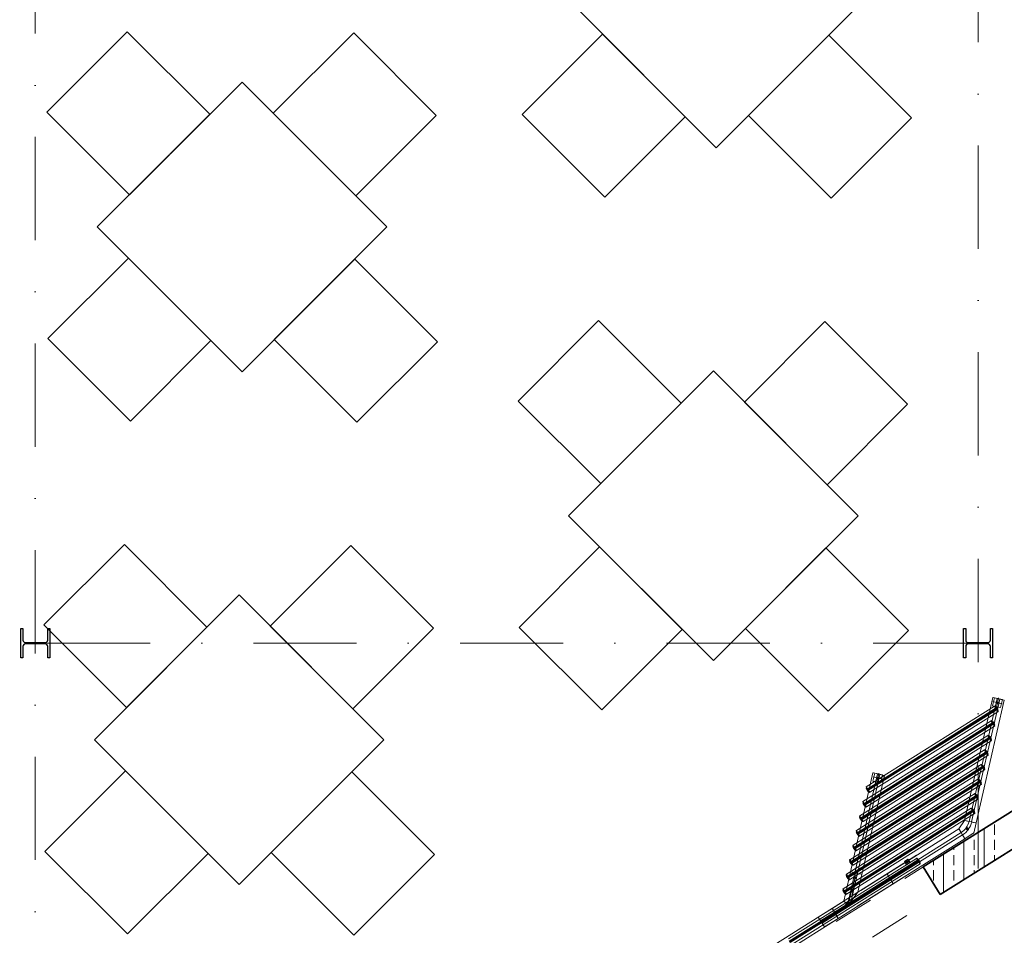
# Model space of a CAD drawing. Header units: metres. Extents: x 10441 to 19716, y -6570 to 1447.
# Tile 4 of 50: x 15866 to 16472, y -6069 to -5506. Entities that reach past the tile are written whole.
import ezdxf
from ezdxf.enums import TextEntityAlignment as Align

# ---------------------------------------------------------------- set-up
doc = ezdxf.new("R2010")
doc.units = ezdxf.units.M
doc.header["$MEASUREMENT"] = 0
doc.linetypes.add('8', pattern=[0.5, 0.25, -0.25])
doc.linetypes.add('DASHDOT', pattern=[25.4, 12.7, -6.35, 0, -6.35])
doc.layers.get('0').update_dxf_attribs({"color": 8})
for name, color, linetype, lineweight in [('#elektryczne', 8, 'Continuous', 20), ('_K_stal', 8, 'Continuous', 25), ('A_B.CIENKIE', 8, 'Continuous', 9), ('A_BUDYNKI', 8, 'Continuous', 13), ('A_HACZE', 8, 'Continuous', 5), ('A_OSIE', 8, 'Continuous', 13), ('A_OZACZENIE DRZWI', 8, 'Continuous', 13), ('A_OZNACZENIA OKIEN', 8, 'Continuous', 13), ('A_STOLARKA', 8, 'Continuous', 5)]:
    doc.layers.add(name, color=color, linetype=linetype, lineweight=lineweight)
doc.styles.add('m1_romans', font='romans.shx', dxfattribs={"width": 0.8})

# ---------------------------------------------------------------- blocks, each defined once
blk = doc.blocks.new('podkład')
at = {"color": 8}
for p, q in [((12023.35, -3250.8), (12112.45, -3339.89)), ((12112.45, -3339.89), (12201.54, -3250.8)), ((11750.08, -3268.46), (11700.57, -3317.97)), ((11800.91, -3319.28), (11750.08, -3268.46)), ((11889.35, -3269.11), (11839.83, -3318.63)), ((11940.17, -3319.94), (11889.35, -3269.11)), ((11992.97, -3319.44), (12042.49, -3269.93)), ((12042.49, -3269.93), (12093.31, -3320.76)), ((12181.75, -3270.59), (12132.24, -3320.1)), ((12232.58, -3321.41), (12181.75, -3270.59)), ((11820.7, -3299.49), (11731.6, -3388.59)), ((11909.79, -3388.59), (11820.7, -3299.49)), ((11700.57, -3317.97), (11751.39, -3368.8)), ((11751.39, -3368.8), (11800.91, -3319.28)), ((11839.83, -3318.63), (11890.66, -3369.45)), ((12043.8, -3370.27), (11992.97, -3319.44)), ((11890.66, -3369.45), (11940.17, -3319.94)), ((12093.31, -3320.76), (12043.8, -3370.27)), ((12132.24, -3320.1), (12183.06, -3370.93)), ((12183.06, -3370.93), (12232.58, -3321.41)), ((11731.6, -3388.59), (11820.7, -3477.68)), ((11820.7, -3477.68), (11909.79, -3388.59)), ((11701.22, -3457.24), (11750.74, -3407.72)), ((11750.74, -3407.72), (11801.56, -3458.55)), ((11890, -3408.38), (11840.49, -3457.89)), ((11940.83, -3459.2), (11890, -3408.38)), ((12040.03, -3446.17), (11990.52, -3495.68)), ((12090.86, -3497), (12040.03, -3446.17)), ((12179.3, -3446.82), (12129.78, -3496.34)), ((12230.12, -3497.65), (12179.3, -3446.82)), ((11752.05, -3508.06), (11701.22, -3457.24)), ((11801.56, -3458.55), (11752.05, -3508.06)), ((11840.49, -3457.89), (11891.31, -3508.72)), ((11891.31, -3508.72), (11940.83, -3459.2)), ((12110.65, -3477.2), (12021.55, -3566.3)), ((12199.74, -3566.3), (12110.65, -3477.2)), ((11990.52, -3495.68), (12041.34, -3546.51)), ((12041.34, -3546.51), (12090.86, -3497)), ((12129.78, -3496.34), (12180.61, -3547.17)), ((12180.61, -3547.17), (12230.12, -3497.65)), ((12021.55, -3566.3), (12110.65, -3655.4)), ((12110.65, -3655.4), (12199.74, -3566.3)), ((11748.28, -3583.96), (11698.77, -3633.48)), ((11799.11, -3634.79), (11748.28, -3583.96)), ((11887.55, -3584.62), (11838.03, -3634.13)), ((11938.37, -3635.44), (11887.55, -3584.62)), ((11991.17, -3634.95), (12040.69, -3585.43)), ((12040.69, -3585.43), (12091.51, -3636.26)), ((12179.95, -3586.09), (12130.44, -3635.6)), ((12230.78, -3636.92), (12179.95, -3586.09)), ((11818.9, -3615), (11729.8, -3704.09)), ((11907.99, -3704.09), (11818.9, -3615)), ((11698.77, -3633.48), (11749.59, -3684.3)), ((11838.03, -3634.13), (11888.86, -3684.96)), ((11749.59, -3684.3), (11799.11, -3634.79)), ((11888.86, -3684.96), (11938.37, -3635.44)), ((12042, -3685.77), (11991.17, -3634.95)), ((12091.51, -3636.26), (12042, -3685.77)), ((12130.44, -3635.6), (12181.26, -3686.43)), ((12181.26, -3686.43), (12230.78, -3636.92)), ((11729.8, -3704.09), (11818.9, -3793.19)), ((11818.9, -3793.19), (11907.99, -3704.09)), ((11699.42, -3772.74), (11748.94, -3723.23)), ((11748.94, -3723.23), (11799.76, -3774.05)), ((11888.2, -3723.88), (11838.69, -3773.4)), ((11939.03, -3774.71), (11888.2, -3723.88)), ((11750.25, -3823.57), (11699.42, -3772.74)), ((11799.76, -3774.05), (11750.25, -3823.57)), ((11838.69, -3773.4), (11889.51, -3824.22)), ((11889.51, -3824.22), (11939.03, -3774.71))]:
    blk.add_line(p, q, dxfattribs=at)
at = {"layer": '_K_stal', "color": 8}
for points in [[(11701.09, -3635.7), (11702.49, -3635.7), (11702.49, -3653.7), (11701.09, -3653.7), (11701.09, -3646.62, 0.414214), (11699.59, -3645.12), (11687.39, -3645.12, 0.414214), (11685.89, -3646.62), (11685.89, -3653.7), (11684.49, -3653.7), (11684.49, -3635.7), (11685.89, -3635.7), (11685.89, -3642.77, 0.414214), (11687.39, -3644.27), (11699.59, -3644.27, 0.414214), (11701.09, -3642.77)], [(12281.09, -3635.7), (12282.49, -3635.7), (12282.49, -3653.7), (12281.09, -3653.7), (12281.09, -3646.62, 0.414214), (12279.59, -3645.12), (12267.39, -3645.12, 0.414214), (12265.89, -3646.62), (12265.89, -3653.7), (12264.49, -3653.7), (12264.49, -3635.7), (12265.89, -3635.7), (12265.89, -3642.77, 0.414214), (12267.39, -3644.27), (12279.59, -3644.27, 0.414214), (12281.09, -3642.77)]]:
    blk.add_lwpolyline(points, format="xyb", close=True, dxfattribs=at)
at = {"layer": 'A_B.CIENKIE', "color": 8, "linetype": '8', "ltscale": 100}
for p, q in [((11593.49, -4188.5), (12953.49, -3333.65)), ((11573.49, -4224.7), (12973.49, -3344.7))]:
    blk.add_line(p, q, dxfattribs=at)
at = {"layer": 'A_BUDYNKI', "color": 8, "lineweight": 35}
for p, q in [((12239.64, -3782.35), (12973.49, -3321.1)), ((12973.49, -3344.7), (12250.29, -3799.28)), ((12250.29, -3799.28), (12239.64, -3782.35))]:
    blk.add_line(p, q, dxfattribs=at)
at = {"layer": 'A_HACZE', "color": 8, "linetype": 'Continuous'}
for p, q in [((12277.28, -3782.32), (12277.28, -3758.69)), ((12283.53, -3762.5), (12283.53, -3756.25)), ((12264.78, -3790.17), (12264.78, -3766.55)), ((12271.03, -3771.88), (12271.03, -3765.63)), ((12283.53, -3771.88), (12283.53, -3765.63)), ((12258.53, -3771.88), (12258.53, -3770.48)), ((12246.03, -3781.25), (12246.03, -3778.34)), ((12252.28, -3798.03), (12252.28, -3774.41)), ((12258.53, -3781.25), (12258.53, -3775)), ((12271.03, -3781.25), (12271.03, -3775)), ((12283.53, -3778.39), (12283.53, -3775)), ((12239.78, -3782.57), (12239.78, -3782.26)), ((12246.03, -3790.63), (12246.03, -3784.38)), ((12258.53, -3790.63), (12258.53, -3784.38)), ((12271.03, -3786.24), (12271.03, -3784.38)), ((12258.53, -3794.1), (12258.53, -3793.75))]:
    blk.add_line(p, q, dxfattribs=at)
at = {"layer": 'A_OSIE', "color": 8, "linetype": 'DASHDOT', "ltscale": 5}
for p, q in [((11693.49, -4159.34), (11693.49, -2044.7)), ((12273.49, -3783.35), (12273.49, -2044.7)), ((11573.49, -3644.7), (12494.75, -3644.7))]:
    blk.add_line(p, q, dxfattribs=at)
at = {"layer": 'A_STOLARKA', "color": 8}
for p, q in [((12265.27, -3753.7), (12282.52, -3678.07)), ((12268, -3754.33), (12285.25, -3678.69)), ((12269.56, -3754.68), (12286.81, -3679.05)), ((12272.29, -3755.3), (12289.54, -3679.67)), ((12283.6, -3678.31), (12282.48, -3683.19)), ((12282.48, -3683.19), (12287.36, -3684.3)), ((12282.52, -3678.07), (12282.91, -3678.16)), ((12285.25, -3678.69), (12282.91, -3678.16)), ((12288.47, -3679.42), (12283.6, -3678.31)), ((12285.34, -3681.05), (12285.19, -3681.3)), ((12285.19, -3681.3), (12285.33, -3681.55)), ((12285.98, -3678.86), (12285.25, -3678.69)), ((12285.33, -3681.55), (12285.62, -3681.56)), ((12285.63, -3681.06), (12285.34, -3681.05)), ((12285.62, -3681.56), (12285.77, -3681.31)), ((12285.77, -3681.31), (12285.63, -3681.06)), ((12286.03, -3678.87), (12285.98, -3678.86)), ((12286.08, -3678.88), (12286.03, -3678.87)), ((12286.81, -3679.05), (12286.08, -3678.88)), ((12289.54, -3679.67), (12286.81, -3679.05)), ((12287.36, -3684.3), (12288.47, -3679.42)), ((12283.63, -3683.48), (12204.76, -3733.05)), ((12284.71, -3684.54), (12205.26, -3734.48)), ((12285.06, -3684.91), (12205.43, -3734.96)), ((12205.79, -3735.32), (12285.24, -3685.39)), ((12206.86, -3736.38), (12285.72, -3686.81)), ((12285.74, -3686.84), (12283.61, -3683.46)), ((12284.63, -3684.23), (12283.74, -3683.38)), ((12284.3, -3683.91), (12284.46, -3683.81)), ((12284.39, -3683.85), (12284.63, -3684.23)), ((12284.83, -3684.17), (12284.52, -3683.82)), ((12284.66, -3684.27), (12284.63, -3684.23)), ((12285.48, -3685.59), (12284.63, -3684.23)), ((12284.66, -3684.27), (12284.83, -3684.17)), ((12284.71, -3684.54), (12284.85, -3684.57)), ((12284.85, -3684.57), (12285.27, -3685.25)), ((12285.64, -3685.37), (12284.9, -3684.18)), ((12285.27, -3685.25), (12285.24, -3685.39)), ((12285.46, -3685.54), (12285.63, -3685.44)), ((12285.49, -3685.58), (12285.46, -3685.54)), ((12285.87, -3686.76), (12285.48, -3685.59)), ((12285.49, -3685.58), (12285.72, -3685.96)), ((12285.81, -3685.86), (12285.63, -3685.44)), ((12285.79, -3685.93), (12285.63, -3686.02)), ((12281.59, -3692.45), (12202.72, -3742.01)), ((12282.66, -3693.5), (12203.21, -3743.44)), ((12283.01, -3693.87), (12203.39, -3743.92)), ((12203.75, -3744.28), (12283.2, -3694.35)), ((12283.7, -3695.81), (12281.57, -3692.42)), ((12282.59, -3693.2), (12281.7, -3692.34)), ((12282.26, -3692.87), (12282.41, -3692.77)), ((12282.35, -3692.81), (12282.59, -3693.19)), ((12282.79, -3693.13), (12282.48, -3692.78)), ((12282.62, -3693.24), (12282.59, -3693.19)), ((12283.44, -3694.55), (12282.59, -3693.2)), ((12282.62, -3693.24), (12282.79, -3693.13)), ((12282.66, -3693.5), (12282.8, -3693.53)), ((12282.8, -3693.53), (12283.23, -3694.21)), ((12283.6, -3694.33), (12282.85, -3693.15)), ((12283.23, -3694.21), (12283.2, -3694.35)), ((12283.41, -3694.51), (12283.58, -3694.4)), ((12283.44, -3694.55), (12283.42, -3694.51)), ((12283.44, -3694.55), (12283.68, -3694.93)), ((12283.82, -3695.73), (12283.44, -3694.55)), ((12283.74, -3694.89), (12283.58, -3694.99)), ((12283.76, -3694.83), (12283.59, -3694.4)), ((12279.54, -3701.41), (12200.68, -3750.98)), ((12204.81, -3745.34), (12283.68, -3695.77)), ((12281.65, -3704.77), (12279.53, -3701.38)), ((12280.55, -3702.16), (12279.65, -3701.3)), ((12280.62, -3702.47), (12201.17, -3752.4)), ((12280.97, -3702.84), (12201.34, -3752.88)), ((12201.7, -3753.25), (12281.15, -3703.31)), ((12202.77, -3754.3), (12281.63, -3704.73)), ((12280.21, -3701.83), (12280.37, -3701.73)), ((12280.31, -3701.77), (12280.55, -3702.15)), ((12280.75, -3702.09), (12280.43, -3701.74)), ((12280.57, -3702.2), (12280.55, -3702.15)), ((12281.4, -3703.51), (12280.55, -3702.16)), ((12280.57, -3702.2), (12280.74, -3702.09)), ((12280.62, -3702.47), (12280.76, -3702.5)), ((12280.76, -3702.5), (12281.18, -3703.17)), ((12281.55, -3703.29), (12280.81, -3702.11)), ((12281.18, -3703.17), (12281.15, -3703.31)), ((12281.37, -3703.47), (12281.54, -3703.36)), ((12281.4, -3703.51), (12281.37, -3703.47)), ((12281.4, -3703.51), (12281.64, -3703.89)), ((12281.78, -3704.69), (12281.4, -3703.51)), ((12281.72, -3703.79), (12281.54, -3703.36)), ((12281.7, -3703.85), (12281.54, -3703.95)), ((12277.5, -3710.37), (12198.63, -3759.94)), ((12278.58, -3711.43), (12199.13, -3761.36)), ((12278.93, -3711.8), (12199.3, -3761.85)), ((12199.66, -3762.21), (12279.11, -3712.27)), ((12279.61, -3713.73), (12277.48, -3710.34)), ((12278.5, -3711.12), (12277.61, -3710.26)), ((12278.17, -3710.79), (12278.32, -3710.7)), ((12278.26, -3710.74), (12278.5, -3711.12)), ((12278.7, -3711.05), (12278.39, -3710.71)), ((12278.53, -3711.16), (12278.5, -3711.12)), ((12279.35, -3712.48), (12278.5, -3711.12)), ((12278.53, -3711.16), (12278.7, -3711.06)), ((12278.58, -3711.43), (12278.71, -3711.46)), ((12278.71, -3711.46), (12279.14, -3712.14)), ((12279.51, -3712.26), (12278.77, -3711.07)), ((12279.14, -3712.14), (12279.11, -3712.27)), ((12279.33, -3712.43), (12279.49, -3712.33)), ((12279.35, -3712.47), (12279.33, -3712.43)), ((12279.35, -3712.47), (12279.59, -3712.85)), ((12279.74, -3713.65), (12279.35, -3712.48)), ((12279.67, -3712.75), (12279.5, -3712.32)), ((12279.65, -3712.81), (12279.5, -3712.91)), ((12275.46, -3719.33), (12196.59, -3768.9)), ((12200.72, -3763.27), (12279.59, -3713.7)), ((12277.57, -3722.69), (12275.44, -3719.31)), ((12276.46, -3720.08), (12275.57, -3719.23)), ((12208.86, -3724.38), (12194.97, -3785.29)), ((12276.53, -3720.39), (12197.08, -3770.33)), ((12276.88, -3720.76), (12197.26, -3770.81)), ((12197.61, -3771.17), (12277.07, -3721.24)), ((12211.59, -3725), (12197.7, -3785.91)), ((12198.68, -3772.23), (12277.55, -3722.66)), ((12213.15, -3725.36), (12199.26, -3786.27)), ((12209.93, -3724.62), (12208.82, -3729.5)), ((12208.86, -3724.38), (12209.25, -3724.47)), ((12211.59, -3725), (12209.25, -3724.47)), ((12214.81, -3725.73), (12209.93, -3724.62)), ((12212.32, -3725.17), (12211.59, -3725)), ((12212.37, -3725.18), (12212.32, -3725.17)), ((12212.42, -3725.19), (12212.37, -3725.18)), ((12213.15, -3725.36), (12212.42, -3725.19)), ((12215.88, -3725.98), (12213.15, -3725.36)), ((12276.12, -3719.76), (12276.28, -3719.66)), ((12276.22, -3719.7), (12276.46, -3720.08)), ((12276.66, -3720.02), (12276.34, -3719.67)), ((12276.49, -3720.12), (12276.46, -3720.08)), ((12277.31, -3721.44), (12276.46, -3720.08)), ((12276.48, -3720.12), (12276.65, -3720.02)), ((12276.53, -3720.39), (12276.67, -3720.42)), ((12276.67, -3720.42), (12277.1, -3721.1)), ((12277.47, -3721.22), (12276.72, -3720.03)), ((12277.1, -3721.1), (12277.07, -3721.24)), ((12277.28, -3721.39), (12277.45, -3721.29)), ((12277.31, -3721.43), (12277.28, -3721.39)), ((12277.31, -3721.43), (12277.55, -3721.81)), ((12277.69, -3722.61), (12277.31, -3721.44)), ((12277.61, -3721.78), (12277.45, -3721.87)), ((12277.63, -3721.71), (12277.46, -3721.29)), ((12273.41, -3728.29), (12194.55, -3777.86)), ((12274.49, -3729.35), (12195.04, -3779.29)), ((12274.84, -3729.72), (12195.21, -3779.77)), ((12195.57, -3780.13), (12275.02, -3730.2)), ((12196.64, -3781.19), (12275.5, -3731.62)), ((12215.88, -3725.98), (12201.99, -3786.89)), ((12208.82, -3729.5), (12213.69, -3730.61)), ((12211.67, -3727.36), (12211.52, -3727.61)), ((12211.52, -3727.61), (12211.66, -3727.86)), ((12211.66, -3727.86), (12211.95, -3727.87)), ((12211.96, -3727.37), (12211.67, -3727.36)), ((12211.95, -3727.87), (12212.1, -3727.62)), ((12212.1, -3727.62), (12211.96, -3727.37)), ((12213.69, -3730.61), (12214.81, -3725.73)), ((12275.52, -3731.65), (12273.4, -3728.27)), ((12274.42, -3729.04), (12273.52, -3728.19)), ((12274.08, -3728.72), (12274.24, -3728.62)), ((12274.18, -3728.66), (12274.42, -3729.04)), ((12274.62, -3728.98), (12274.3, -3728.63)), ((12274.44, -3729.08), (12274.42, -3729.04)), ((12275.27, -3730.4), (12274.42, -3729.04)), ((12274.44, -3729.09), (12274.61, -3728.98)), ((12274.49, -3729.35), (12274.63, -3729.38)), ((12274.63, -3729.38), (12275.05, -3730.06)), ((12275.42, -3730.18), (12274.68, -3729)), ((12275.05, -3730.06), (12275.02, -3730.2)), ((12275.24, -3730.36), (12275.41, -3730.25)), ((12275.27, -3730.39), (12275.24, -3730.35)), ((12275.27, -3730.39), (12275.51, -3730.78)), ((12275.65, -3731.57), (12275.27, -3730.4)), ((12275.59, -3730.68), (12275.41, -3730.25)), ((12275.57, -3730.74), (12275.41, -3730.84)), ((12271.37, -3737.26), (12192.5, -3786.83)), ((12205.01, -3734.28), (12204.62, -3733.11)), ((12204.86, -3734.43), (12204.68, -3734)), ((12204.86, -3733.84), (12204.7, -3733.94)), ((12206.88, -3736.41), (12204.75, -3733.03)), ((12204.76, -3733.9), (12205, -3734.28)), ((12205.59, -3735.68), (12204.85, -3734.5)), ((12205.03, -3734.32), (12204.86, -3734.43)), ((12205.03, -3734.33), (12205, -3734.28)), ((12205.86, -3735.64), (12205.01, -3734.28)), ((12205.26, -3734.48), (12205.22, -3734.62)), ((12205.22, -3734.62), (12205.64, -3735.3)), ((12205.64, -3735.3), (12205.79, -3735.32)), ((12205.83, -3735.59), (12205.66, -3735.7)), ((12205.97, -3736.05), (12205.66, -3735.7)), ((12205.85, -3735.64), (12205.83, -3735.6)), ((12205.85, -3735.64), (12206.09, -3736.02)), ((12206.75, -3736.49), (12205.86, -3735.64)), ((12206.03, -3736.05), (12206.19, -3735.96)), ((12273.48, -3740.62), (12271.35, -3737.23)), ((12272.37, -3738.01), (12271.48, -3737.15)), ((12272.03, -3737.68), (12272.19, -3737.58)), ((12272.13, -3737.62), (12272.37, -3738)), ((12272.57, -3737.94), (12272.26, -3737.59)), ((12272.44, -3738.32), (12192.99, -3788.25)), ((12272.79, -3738.69), (12193.17, -3788.73)), ((12193.53, -3789.1), (12272.98, -3739.16)), ((12194.59, -3790.15), (12273.46, -3740.58)), ((12202.96, -3743.24), (12202.58, -3742.07)), ((12202.81, -3743.4), (12202.64, -3742.96)), ((12202.81, -3742.8), (12202.66, -3742.9)), ((12204.83, -3745.38), (12202.7, -3741.99)), ((12202.72, -3742.86), (12202.96, -3743.24)), ((12203.55, -3744.65), (12202.8, -3743.46)), ((12202.99, -3743.29), (12202.82, -3743.39)), ((12202.99, -3743.29), (12202.96, -3743.24)), ((12203.81, -3744.6), (12202.96, -3743.24)), ((12203.21, -3743.44), (12203.17, -3743.58)), ((12203.17, -3743.58), (12203.6, -3744.26)), ((12272.4, -3738.05), (12272.37, -3738)), ((12273.22, -3739.36), (12272.37, -3738.01)), ((12272.4, -3738.05), (12272.56, -3737.94)), ((12272.44, -3738.32), (12272.58, -3738.35)), ((12272.58, -3738.35), (12273.01, -3739.02)), ((12273.38, -3739.14), (12272.63, -3737.96)), ((12273.01, -3739.02), (12272.98, -3739.16)), ((12273.19, -3739.32), (12273.36, -3739.21)), ((12273.22, -3739.36), (12273.2, -3739.32)), ((12273.22, -3739.36), (12273.46, -3739.74)), ((12273.6, -3740.54), (12273.22, -3739.36)), ((12273.52, -3739.7), (12273.36, -3739.8)), ((12273.54, -3739.64), (12273.37, -3739.21)), ((12269.32, -3746.22), (12190.46, -3795.79)), ((12270.4, -3747.28), (12190.95, -3797.21)), ((12270.75, -3747.65), (12191.12, -3797.7)), ((12191.48, -3798.06), (12270.93, -3748.12)), ((12192.55, -3799.12), (12271.41, -3749.55)), ((12203.6, -3744.26), (12203.75, -3744.28)), ((12203.92, -3745.01), (12203.61, -3744.67)), ((12203.79, -3744.56), (12203.62, -3744.66)), ((12203.81, -3744.6), (12203.78, -3744.56)), ((12203.81, -3744.6), (12204.05, -3744.98)), ((12204.71, -3745.46), (12203.81, -3744.6)), ((12203.99, -3745.02), (12204.14, -3744.92)), ((12271.43, -3749.58), (12269.31, -3746.19)), ((12270.32, -3746.97), (12269.43, -3746.11)), ((12269.99, -3746.64), (12270.15, -3746.55)), ((12270.09, -3746.59), (12270.33, -3746.97)), ((12270.53, -3746.9), (12270.21, -3746.56)), ((12271.18, -3748.33), (12270.32, -3746.97)), ((12270.35, -3747.01), (12270.33, -3746.97)), ((12270.35, -3747.01), (12270.52, -3746.91)), ((12270.4, -3747.28), (12270.54, -3747.31)), ((12270.54, -3747.31), (12270.96, -3747.99)), ((12271.33, -3748.11), (12270.59, -3746.92)), ((12270.96, -3747.99), (12270.93, -3748.12)), ((12271.15, -3748.28), (12271.32, -3748.18)), ((12271.18, -3748.32), (12271.15, -3748.28)), ((12271.18, -3748.32), (12271.42, -3748.7)), ((12271.56, -3749.5), (12271.18, -3748.33)), ((12271.5, -3748.6), (12271.32, -3748.17)), ((12271.48, -3748.66), (12271.32, -3748.76)), ((12200.92, -3752.21), (12200.53, -3751.03)), ((12200.77, -3752.36), (12200.59, -3751.92)), ((12200.77, -3751.76), (12200.61, -3751.86)), ((12202.79, -3754.34), (12200.66, -3750.95)), ((12200.67, -3751.82), (12200.91, -3752.21)), ((12201.5, -3753.61), (12200.76, -3752.42)), ((12200.94, -3752.25), (12200.77, -3752.36)), ((12200.94, -3752.25), (12200.91, -3752.21)), ((12201.77, -3753.56), (12200.92, -3752.21)), ((12201.17, -3752.4), (12201.13, -3752.55)), ((12201.13, -3752.55), (12201.56, -3753.22)), ((12201.56, -3753.22), (12201.7, -3753.25)), ((12201.74, -3753.52), (12201.57, -3753.63)), ((12201.88, -3753.97), (12201.57, -3753.63)), ((12201.77, -3753.56), (12201.74, -3753.52)), ((12201.77, -3753.56), (12202, -3753.94)), ((12202.66, -3754.42), (12201.77, -3753.56)), ((12201.94, -3753.98), (12202.1, -3753.88)), ((12261.62, -3758.85), (12265.27, -3753.7)), ((12267.98, -3754.32), (12265.27, -3753.7)), ((12268, -3754.33), (12265.66, -3753.79)), ((12269.56, -3754.68), (12268, -3754.33)), ((12271.9, -3755.22), (12269.56, -3754.68)), ((12271.9, -3755.22), (12269.58, -3754.69)), ((12272.29, -3755.3), (12270.87, -3761.54)), ((12272.29, -3755.3), (12271.9, -3755.22)), ((12271.9, -3755.22), (12272.29, -3755.3)), ((12198.87, -3761.17), (12198.49, -3759.99)), ((12198.73, -3761.32), (12198.55, -3760.89)), ((12198.73, -3760.73), (12198.57, -3760.83)), ((12200.74, -3763.3), (12198.62, -3759.91)), ((12198.63, -3760.79), (12198.87, -3761.17)), ((12199.46, -3762.57), (12198.71, -3761.39)), ((12198.9, -3761.21), (12198.73, -3761.32)), ((12198.9, -3761.21), (12198.87, -3761.17)), ((12199.73, -3762.52), (12198.87, -3761.17)), ((12199.13, -3761.36), (12199.09, -3761.51)), ((12199.09, -3761.51), (12199.51, -3762.19)), ((12263.11, -3761.22), (12200.4, -3800.64)), ((12261.62, -3758.85), (12201.29, -3796.78)), ((12263.1, -3761.2), (12261.62, -3758.85)), ((12261.83, -3759.19), (12263.11, -3761.22)), ((12263.96, -3762.58), (12263.11, -3761.22)), ((12267.52, -3763.65), (12270.39, -3761.84)), ((12270.87, -3761.54), (12270.39, -3761.84)), ((12270.87, -3761.54), (12270.52, -3761.29)), ((12265.45, -3764.95), (12199.02, -3806.7)), ((12199.51, -3762.19), (12199.66, -3762.21)), ((12199.84, -3762.93), (12199.52, -3762.59)), ((12199.7, -3762.48), (12199.53, -3762.59)), ((12199.72, -3762.52), (12199.7, -3762.48)), ((12199.72, -3762.52), (12199.96, -3762.9)), ((12200.62, -3763.38), (12199.73, -3762.52)), ((12263.96, -3762.58), (12199.9, -3802.84)), ((12199.9, -3762.94), (12200.06, -3762.84)), ((12263.96, -3762.58), (12265.24, -3764.61)), ((12265.24, -3764.61), (12263.97, -3762.59)), ((12265.24, -3764.61), (12265.45, -3764.95)), ((12265.45, -3764.95), (12265.24, -3764.61)), ((12267.52, -3763.65), (12265.45, -3764.95)), ((12196.83, -3770.13), (12196.45, -3768.96)), ((12196.68, -3770.28), (12196.51, -3769.85)), ((12196.68, -3769.69), (12196.53, -3769.79)), ((12198.7, -3772.26), (12196.57, -3768.88)), ((12196.59, -3769.75), (12196.83, -3770.13)), ((12197.42, -3771.53), (12196.67, -3770.35)), ((12196.86, -3770.17), (12196.69, -3770.28)), ((12196.85, -3770.17), (12196.83, -3770.13)), ((12197.68, -3771.49), (12196.83, -3770.13)), ((12197.08, -3770.33), (12197.04, -3770.47)), ((12197.04, -3770.47), (12197.47, -3771.15)), ((12197.47, -3771.15), (12197.61, -3771.17)), ((12197.79, -3771.9), (12197.48, -3771.55)), ((12197.66, -3771.44), (12197.49, -3771.55)), ((12197.68, -3771.48), (12197.65, -3771.44)), ((12197.68, -3771.48), (12197.92, -3771.87)), ((12198.57, -3772.34), (12197.68, -3771.49)), ((12197.86, -3771.9), (12198.01, -3771.81)), ((11593.51, -4178.81), (12235.67, -3775.16)), ((12235.74, -3777.05), (12156.88, -3826.62)), ((12157.36, -3828.05), (12236.82, -3778.1)), ((12237.11, -3778.51), (12157.54, -3828.53)), ((12237.35, -3778.95), (12157.89, -3828.89)), ((12194.79, -3779.09), (12194.4, -3777.92)), ((12194.64, -3779.24), (12194.46, -3778.81)), ((12194.64, -3778.65), (12194.48, -3778.75)), ((12196.66, -3781.22), (12194.53, -3777.84)), ((12194.54, -3778.71), (12194.78, -3779.09)), ((12195.37, -3780.5), (12194.63, -3779.31)), ((12194.81, -3779.14), (12194.64, -3779.24)), ((12194.81, -3779.14), (12194.78, -3779.09)), ((12195.64, -3780.45), (12194.79, -3779.09)), ((12195.04, -3779.29), (12195, -3779.43)), ((12195, -3779.43), (12195.43, -3780.11)), ((12195.43, -3780.11), (12195.57, -3780.13)), ((12228.83, -3779.4), (12228.83, -3779.4)), ((12229.07, -3779.78), (12229.07, -3779.78)), ((12229.09, -3779.24), (12229.08, -3779.24)), ((12229.22, -3779.16), (12229.21, -3779.16)), ((12229.31, -3780.17), (12229.31, -3780.16)), ((12229.33, -3779.62), (12229.32, -3779.62)), ((12229.45, -3779.54), (12229.45, -3779.54)), ((12229.47, -3779), (12229.46, -3779)), ((12229.57, -3780.01), (12229.56, -3780)), ((12229.6, -3778.92), (12229.59, -3778.92)), ((12229.69, -3779.93), (12229.69, -3779.92)), ((12229.71, -3779.38), (12229.7, -3779.38)), ((12229.84, -3779.31), (12229.83, -3779.3)), ((12229.85, -3778.76), (12229.85, -3778.76)), ((12229.95, -3779.77), (12229.94, -3779.76)), ((12229.98, -3778.68), (12229.97, -3778.68)), ((12230.08, -3779.69), (12230.07, -3779.68)), ((12230.09, -3779.15), (12230.09, -3779.14)), ((12230.22, -3779.07), (12230.21, -3779.06)), ((12230.23, -3778.52), (12230.23, -3778.52)), ((12230.33, -3779.53), (12230.32, -3779.52)), ((12230.36, -3778.45), (12230.35, -3778.44)), ((12230.46, -3779.45), (12230.45, -3779.44)), ((12230.47, -3778.91), (12230.47, -3778.9)), ((12230.6, -3778.83), (12230.59, -3778.82)), ((12230.61, -3778.29), (12230.61, -3778.28)), ((12230.71, -3779.29), (12230.71, -3779.28)), ((12230.84, -3779.21), (12230.83, -3779.2)), ((12230.85, -3778.67), (12230.85, -3778.66)), ((12231.09, -3779.05), (12231.09, -3779.04)), ((12237.85, -3780.41), (12235.72, -3777.02)), ((12236.74, -3777.8), (12235.85, -3776.94)), ((12236.41, -3777.47), (12236.56, -3777.37)), ((12236.5, -3777.41), (12236.74, -3777.79)), ((12236.94, -3777.73), (12236.63, -3777.38)), ((12236.77, -3777.84), (12236.74, -3777.79)), ((12237.59, -3779.15), (12236.74, -3777.8)), ((12236.77, -3777.84), (12236.94, -3777.73)), ((12236.82, -3778.1), (12236.96, -3778.14)), ((12236.96, -3778.14), (12237.38, -3778.81)), ((12237.75, -3778.93), (12237.01, -3777.75)), ((12237.38, -3778.81), (12237.35, -3778.95)), ((12237.57, -3779.11), (12237.74, -3779)), ((12237.59, -3779.15), (12237.57, -3779.11)), ((12237.59, -3779.15), (12237.83, -3779.53)), ((12237.98, -3780.33), (12237.59, -3779.15)), ((12237.92, -3779.43), (12237.74, -3779)), ((12237.9, -3779.49), (12237.74, -3779.59)), ((11597.34, -4184.9), (12239.51, -3781.26)), ((12158.97, -3829.95), (12237.83, -3780.38)), ((12194.97, -3785.29), (12190.85, -3803.34)), ((12197.7, -3785.91), (12194.01, -3802.06)), ((12195.36, -3785.38), (12194.97, -3785.29)), ((12195.36, -3785.38), (12197.7, -3785.91)), ((12195.61, -3780.41), (12195.44, -3780.51)), ((12195.75, -3780.86), (12195.44, -3780.51)), ((12195.64, -3780.45), (12195.61, -3780.41)), ((12195.64, -3780.45), (12195.87, -3780.83)), ((12196.53, -3781.3), (12195.64, -3780.45)), ((12195.81, -3780.87), (12195.97, -3780.77)), ((12197.7, -3785.91), (12198.43, -3786.08)), ((12198.43, -3786.08), (12197.85, -3788.59)), ((12198.48, -3786.09), (12197.9, -3788.6)), ((12198.52, -3786.1), (12197.95, -3788.61)), ((12198.43, -3786.08), (12198.48, -3786.09)), ((12198.48, -3786.09), (12198.52, -3786.1)), ((12198.52, -3786.1), (12199.26, -3786.27)), ((12185.99, -3811.59), (12219.85, -3790.3)), ((12192.74, -3788.06), (12192.36, -3786.88)), ((12192.59, -3788.21), (12192.42, -3787.77)), ((12192.59, -3787.61), (12192.44, -3787.71)), ((12194.61, -3790.19), (12192.48, -3786.8)), ((12192.5, -3787.67), (12192.74, -3788.06)), ((12193.33, -3789.46), (12192.58, -3788.27)), ((12192.77, -3788.1), (12192.6, -3788.21)), ((12192.77, -3788.1), (12192.74, -3788.06)), ((12193.59, -3789.41), (12192.74, -3788.06)), ((12192.99, -3788.25), (12192.95, -3788.4)), ((12192.95, -3788.4), (12193.38, -3789.07)), ((12193.38, -3789.07), (12193.53, -3789.1)), ((12193.7, -3789.82), (12193.39, -3789.48)), ((12193.57, -3789.37), (12193.4, -3789.48)), ((12193.59, -3789.41), (12193.56, -3789.37)), ((12193.59, -3789.41), (12193.83, -3789.79)), ((12194.49, -3790.27), (12193.59, -3789.41)), ((12193.77, -3789.83), (12193.92, -3789.73)), ((12199.26, -3786.27), (12195.4, -3803.18)), ((12195.85, -3803.5), (12219, -3788.95)), ((12197.67, -3789.42), (12196.74, -3793.47)), ((12197.71, -3789.43), (12196.79, -3793.48)), ((12197.76, -3789.44), (12196.84, -3793.49)), ((12199.26, -3786.27), (12201.6, -3786.8)), ((12199.47, -3797.92), (12217.51, -3786.58)), ((12201.99, -3786.89), (12199.47, -3797.92)), ((12201.99, -3786.89), (12201.6, -3786.8)), ((12208.75, -3796.28), (12216.5, -3791.4)), ((12208.78, -3796.32), (12216.53, -3791.45)), ((12208.81, -3796.36), (12216.56, -3791.49)), ((12217.22, -3790.95), (12219.4, -3789.58)), ((12217.25, -3790.99), (12219.43, -3789.62)), ((12217.27, -3791.04), (12219.45, -3789.67)), ((12217.72, -3786.92), (12217.51, -3786.58)), ((12217.72, -3786.92), (12219, -3788.95)), ((12219, -3788.95), (12219.4, -3789.58)), ((12219.4, -3789.58), (12219.43, -3789.62)), ((12219.43, -3789.62), (12219.45, -3789.67)), ((12219.45, -3789.67), (12219.85, -3790.3)), ((12219.85, -3790.3), (12221.13, -3792.33)), ((12187.48, -3813.96), (12221.34, -3792.67)), ((12190.7, -3797.02), (12190.31, -3795.84)), ((12190.55, -3797.17), (12190.37, -3796.74)), ((12190.55, -3796.58), (12190.39, -3796.68)), ((12192.57, -3799.15), (12190.44, -3795.76)), ((12190.45, -3796.64), (12190.69, -3797.02)), ((12191.28, -3798.42), (12190.54, -3797.24)), ((12190.72, -3797.06), (12190.55, -3797.17)), ((12190.72, -3797.06), (12190.69, -3797.02)), ((12191.55, -3798.37), (12190.7, -3797.02)), ((12190.95, -3797.21), (12190.91, -3797.36)), ((12190.91, -3797.36), (12191.34, -3798.04)), ((12191.34, -3798.04), (12191.48, -3798.06)), ((12191.52, -3798.33), (12191.35, -3798.44)), ((12191.54, -3798.37), (12191.52, -3798.33)), ((12194.06, -3803.89), (12195.39, -3798.06)), ((12195.69, -3795.4), (12194.14, -3802.2)), ((12195.61, -3797.75), (12196.21, -3797.37)), ((12195.69, -3795.4), (12196.95, -3795.69)), ((12195.85, -3800.54), (12196.55, -3797.45)), ((12196.08, -3796.35), (12195.94, -3796.45)), ((12195.94, -3796.45), (12195.96, -3796.63)), ((12195.96, -3796.63), (12196.12, -3796.69)), ((12196.24, -3796.42), (12196.08, -3796.35)), ((12196.12, -3796.69), (12196.26, -3796.59)), ((12196.21, -3797.37), (12196.55, -3797.45)), ((12196.26, -3796.59), (12196.24, -3796.42)), ((12196.55, -3794.29), (12196.27, -3795.54)), ((12196.6, -3794.3), (12196.32, -3795.55)), ((12196.65, -3794.31), (12196.37, -3795.56)), ((12196.55, -3797.45), (12196.95, -3795.69)), ((12198.87, -3798.77), (12199.47, -3797.92)), ((12199.47, -3797.92), (12198.87, -3798.77)), ((12202.72, -3800.07), (12208.04, -3796.72)), ((12202.75, -3800.11), (12208.06, -3796.77)), ((12202.78, -3800.15), (12208.09, -3796.81)), ((12221.34, -3792.67), (12221.13, -3792.33)), ((12183.65, -3807.86), (12190.85, -3803.34)), ((12190.85, -3803.34), (12191.2, -3803.59)), ((12191.2, -3803.59), (12190.85, -3803.34)), ((12192.82, -3804.73), (12191.2, -3803.59)), ((12191.2, -3803.59), (12192.82, -3804.73)), ((12191.66, -3798.78), (12191.35, -3798.44)), ((12191.54, -3798.37), (12191.78, -3798.75)), ((12192.44, -3799.23), (12191.55, -3798.37)), ((12200.69, -3801.82), (12191.68, -3807.48)), ((12191.72, -3798.79), (12191.88, -3798.69)), ((12193.42, -3803.73), (12193.14, -3804.96)), ((12193.44, -3803.69), (12193.19, -3804.75)), ((12194.14, -3802.2), (12193.95, -3802.32)), ((12195, -3804.22), (12194.7, -3804.64)), ((12194.7, -3804.64), (12195, -3804.22)), ((12195.52, -3803.49), (12195.38, -3803.69)), ((12195.38, -3803.69), (12195.52, -3803.49)), ((12198.87, -3798.77), (12195.52, -3803.49)), ((12195.52, -3803.49), (12198.87, -3798.77)), ((12195.96, -3800.72), (12195.85, -3800.54)), ((12200.8, -3800.39), (12201.07, -3800.81)), ((12201.07, -3800.81), (12200.91, -3801.51)), ((12201.84, -3800.48), (12201.73, -3800.61)), ((12201.73, -3800.61), (12201.79, -3800.77)), ((12201.79, -3800.77), (12201.96, -3800.8)), ((12202.02, -3800.51), (12201.84, -3800.48)), ((12201.96, -3800.8), (12202.07, -3800.67)), ((12202.07, -3800.67), (12202.02, -3800.51)), ((12202.32, -3799.43), (12203.17, -3800.79)), ((12175.18, -3813.19), (12183.65, -3807.86)), ((12176.67, -3815.56), (12185.14, -3810.23)), ((12183.65, -3807.86), (12183.86, -3808.2)), ((12183.86, -3808.2), (12183.65, -3807.86)), ((12183.65, -3807.86), (12183.86, -3808.2)), ((12185.14, -3810.23), (12183.86, -3808.2)), ((12183.86, -3808.2), (12185.14, -3810.23)), ((12185.14, -3810.23), (12183.86, -3808.2)), ((12185.14, -3810.23), (12190.69, -3806.74)), ((12185.54, -3810.87), (12185.14, -3810.23)), ((12185.14, -3810.23), (12185.54, -3810.87)), ((12185.54, -3810.87), (12185.14, -3810.23)), ((12185.54, -3810.87), (12187.72, -3809.5)), ((12185.56, -3810.91), (12187.74, -3809.54)), ((12185.59, -3810.95), (12187.77, -3809.58)), ((12188.43, -3809.05), (12189.68, -3808.26)), ((12188.46, -3809.09), (12189.71, -3808.3)), ((12188.49, -3809.13), (12189.74, -3808.35)), ((12190.14, -3808.98), (12189.29, -3807.63)), ((12190.52, -3807.6), (12190.39, -3807.72)), ((12190.39, -3807.72), (12190.43, -3807.89)), ((12190.43, -3807.89), (12190.59, -3807.94)), ((12190.69, -3807.66), (12190.52, -3807.6)), ((12190.59, -3807.94), (12190.72, -3807.83)), ((12190.72, -3807.83), (12190.69, -3807.66)), ((12191.36, -3806.97), (12192.29, -3806.39)), ((12192.93, -3805.13), (12191.96, -3805.74)), ((12192.07, -3805.63), (12193.14, -3804.96)), ((12192.82, -3804.73), (12193.14, -3804.96)), ((12192.82, -3804.73), (12193.14, -3804.96)), ((12193.36, -3805.11), (12193.14, -3804.96)), ((12193.14, -3804.96), (12193.36, -3805.11)), ((12175.18, -3813.19), (12179.01, -3819.28)), ((12179.01, -3819.28), (12175.18, -3813.19)), ((12177.52, -3816.91), (12185.99, -3811.59)), ((12179.01, -3819.28), (12187.48, -3813.96)), ((12185.56, -3810.91), (12185.54, -3810.87)), ((12185.54, -3810.87), (12185.56, -3810.91)), ((12185.56, -3810.91), (12185.54, -3810.87)), ((12185.59, -3810.95), (12185.56, -3810.91)), ((12185.56, -3810.91), (12185.59, -3810.95)), ((12185.59, -3810.95), (12185.56, -3810.91)), ((12185.99, -3811.59), (12185.59, -3810.95)), ((12185.59, -3810.95), (12185.99, -3811.59)), ((12185.99, -3811.59), (12185.59, -3810.95)), ((12187.27, -3813.62), (12185.99, -3811.59)), ((12185.99, -3811.59), (12187.27, -3813.62)), ((12187.27, -3813.62), (12185.99, -3811.59)), ((12187.27, -3813.62), (12187.48, -3813.96)), ((12187.48, -3813.96), (12187.27, -3813.62)), ((12187.27, -3813.62), (12187.48, -3813.96))]:
    blk.add_line(p, q, dxfattribs=at)
at = {"layer": 'A_STOLARKA', "color": 8, "ltscale": 0.1}
for p, q in [((12288.4, -3681.97), (12282.55, -3680.64)), ((12284.81, -3684.23), (12286.14, -3678.38)), ((12283.61, -3683.46), (12283.74, -3683.38)), ((12285.74, -3686.84), (12285.87, -3686.76)), ((12281.57, -3692.42), (12281.7, -3692.34)), ((12279.53, -3701.38), (12279.65, -3701.3)), ((12283.7, -3695.81), (12283.82, -3695.73)), ((12281.65, -3704.77), (12281.78, -3704.69)), ((12277.48, -3710.34), (12277.61, -3710.26)), ((12275.44, -3719.31), (12275.57, -3719.23)), ((12279.61, -3713.73), (12279.74, -3713.65)), ((12211.15, -3730.54), (12212.48, -3724.69)), ((12277.57, -3722.69), (12277.69, -3722.61)), ((12214.74, -3728.28), (12208.89, -3726.95)), ((12273.4, -3728.27), (12273.52, -3728.19)), ((12275.52, -3731.65), (12275.65, -3731.57)), ((12204.75, -3733.03), (12204.62, -3733.11)), ((12206.88, -3736.41), (12206.75, -3736.49)), ((12271.35, -3737.23), (12271.48, -3737.15)), ((12202.7, -3741.99), (12202.58, -3742.07)), ((12273.48, -3740.62), (12273.6, -3740.54)), ((12204.83, -3745.38), (12204.71, -3745.46)), ((12269.31, -3746.19), (12269.43, -3746.11)), ((12271.43, -3749.58), (12271.56, -3749.5)), ((12200.66, -3750.95), (12200.53, -3751.03)), ((12202.79, -3754.34), (12202.66, -3754.42)), ((12198.62, -3759.91), (12198.49, -3759.99)), ((12200.74, -3763.3), (12200.62, -3763.38)), ((12196.57, -3768.88), (12196.45, -3768.96)), ((12198.7, -3772.26), (12198.57, -3772.34)), ((12194.53, -3777.84), (12194.4, -3777.92)), ((12235.72, -3777.02), (12235.85, -3776.94)), ((12196.66, -3781.22), (12196.53, -3781.3)), ((12237.85, -3780.41), (12237.98, -3780.33)), ((12192.48, -3786.8), (12192.36, -3786.88)), ((12194.61, -3790.19), (12194.49, -3790.27)), ((12190.44, -3795.76), (12190.31, -3795.84)), ((12192.57, -3799.15), (12192.44, -3799.23))]:
    blk.add_line(p, q, dxfattribs=at)
at = {"layer": 'A_STOLARKA', "color": 8}
blk.add_lwpolyline([(12228.35, -3778.92), (12230.38, -3777.64, -0.414214), (12230.52, -3777.67), (12231.72, -3779.58), (12229.52, -3780.96), (12228.32, -3779.06, -0.414214)], format="xyb", close=True, dxfattribs=at)
for centre, radius in [((12285.48, -3681.31), 0.5), ((12285.48, -3681.31), 0.419), ((12285.48, -3681.31), 0.3), ((12279.56, -3688.37), 0.5), ((12277.51, -3697.33), 0.5), ((12275.47, -3706.29), 0.5), ((12273.42, -3715.25), 0.5), ((12271.38, -3724.22), 0.5), ((12210.93, -3731.51), 0.5), ((12211.81, -3727.61), 0.5), ((12211.81, -3727.61), 0.419), ((12211.81, -3727.61), 0.3), ((12269.34, -3733.18), 0.5), ((12208.88, -3740.47), 0.5), ((12267.29, -3742.14), 0.5), ((12206.84, -3749.43), 0.5), ((12265.25, -3751.1), 0.5), ((12204.79, -3758.39), 0.5), ((12266.9, -3758.72), 0.75), ((12266.9, -3758.72), 0.45), ((12202.75, -3767.36), 0.5), ((12200.71, -3776.32), 0.5), ((12198.66, -3785.28), 0.5), ((12231.66, -3781.93), 0.5), ((12196.1, -3796.52), 0.52), ((12196.1, -3796.52), 0.5), ((12196.62, -3794.24), 0.5), ((12194.82, -3804.41), 0.52), ((12194.82, -3804.41), 0.265), ((12201.9, -3800.64), 0.52), ((12201.9, -3800.64), 0.5), ((12190.56, -3807.77), 0.52), ((12190.56, -3807.77), 0.5)]:
    blk.add_circle(centre, radius, dxfattribs=at)
for centre, radius, start, end in [((12285.48, -3681.31), 0.289, 118.98553, 178.98553), ((12285.48, -3681.31), 0.289, 178.98553, 238.98553), ((12285.48, -3681.31), 0.289, 238.98553, 298.98553), ((12285.48, -3681.31), 0.289, 58.98553, 118.98553), ((12285.48, -3681.31), 0.289, 298.98553, 358.98553), ((12285.48, -3681.31), 0.289, 358.98553, 58.98553), ((12284.48, -3683.85), 0.05, 42.13125, 122.13125), ((12284.86, -3684.21), 0.05, 32.13125, 122.13125), ((12285.6, -3685.4), 0.05, 302.13125, 32.13125), ((12285.76, -3685.88), 0.05, 302.13125, 22.13125), ((12282.44, -3692.81), 0.05, 42.13125, 122.13125), ((12282.81, -3693.17), 0.05, 32.13125, 122.13125), ((12283.56, -3694.36), 0.05, 302.13125, 32.13125), ((12283.71, -3694.85), 0.05, 302.13125, 22.13125), ((12280.39, -3701.78), 0.05, 42.13125, 122.13125), ((12280.77, -3702.14), 0.05, 32.13125, 122.13125), ((12281.51, -3703.32), 0.05, 302.13125, 32.13125), ((12281.67, -3703.81), 0.05, 302.13125, 22.13125), ((12278.35, -3710.74), 0.05, 42.13125, 122.13125), ((12278.72, -3711.1), 0.05, 32.13125, 122.13125), ((12279.47, -3712.28), 0.05, 302.13125, 32.13125), ((12279.63, -3712.77), 0.05, 302.13125, 22.13125), ((12276.31, -3719.7), 0.05, 42.13125, 122.13125), ((12276.68, -3720.06), 0.05, 32.13125, 122.13125), ((12277.43, -3721.25), 0.05, 302.13125, 32.13125), ((12277.58, -3721.73), 0.05, 302.13125, 22.13125), ((12211.81, -3727.61), 0.289, 118.98553, 178.98553), ((12211.81, -3727.61), 0.289, 178.98553, 238.98553), ((12211.81, -3727.61), 0.289, 238.98553, 298.98553), ((12211.81, -3727.61), 0.289, 58.98553, 118.98553), ((12211.81, -3727.61), 0.289, 298.98553, 358.98553), ((12211.81, -3727.61), 0.289, 358.98553, 58.98553), ((12274.26, -3728.66), 0.05, 42.13125, 122.13125), ((12274.64, -3729.02), 0.05, 32.13125, 122.13125), ((12275.38, -3730.21), 0.05, 302.13125, 32.13125), ((12275.54, -3730.7), 0.05, 302.13125, 22.13125), ((12204.73, -3733.98), 0.05, 122.15231, 202.15231), ((12204.89, -3734.47), 0.05, 122.15231, 212.15231), ((12205.63, -3735.66), 0.05, 212.15231, 302.15231), ((12206.01, -3736.01), 0.05, 222.15231, 302.15231), ((12272.22, -3737.63), 0.05, 42.13125, 122.13125), ((12202.68, -3742.94), 0.05, 122.15231, 202.15231), ((12202.85, -3743.44), 0.05, 122.15231, 212.15231), ((12272.59, -3737.99), 0.05, 32.13125, 122.13125), ((12273.34, -3739.17), 0.05, 302.13125, 32.13125), ((12273.49, -3739.66), 0.05, 302.13125, 22.13125), ((12203.59, -3744.62), 0.05, 212.15231, 302.15231), ((12203.96, -3744.97), 0.05, 222.15231, 302.15231), ((12270.17, -3746.59), 0.05, 42.13125, 122.13125), ((12270.55, -3746.95), 0.05, 32.13125, 122.13125), ((12271.29, -3748.13), 0.05, 302.13125, 32.13125), ((12271.45, -3748.62), 0.05, 302.13125, 22.13125), ((12200.64, -3751.91), 0.05, 122.15231, 202.15231), ((12200.8, -3752.4), 0.05, 122.15231, 212.15231), ((12201.55, -3753.58), 0.05, 212.15231, 302.15231), ((12201.92, -3753.94), 0.05, 222.15231, 302.15231), ((12257.23, -3751.87), 11.03, 302.15231, 347.15231), ((12257.23, -3751.87), 12.67, 302.15231, 347.15231), ((12198.6, -3760.87), 0.05, 122.15231, 202.15231), ((12198.76, -3761.36), 0.05, 122.15231, 212.15231), ((12199.5, -3762.55), 0.05, 212.15231, 302.15231), ((12199.87, -3762.9), 0.05, 222.15231, 302.15231), ((12196.55, -3769.83), 0.05, 122.15231, 202.15231), ((12196.71, -3770.32), 0.05, 122.15231, 212.15231), ((12197.46, -3771.51), 0.05, 212.15231, 302.15231), ((12197.83, -3771.86), 0.05, 222.15231, 302.15231), ((12194.51, -3778.79), 0.05, 122.15231, 202.15231), ((12194.67, -3779.28), 0.05, 122.15231, 212.15231), ((12236.59, -3777.42), 0.05, 42.15231, 122.15231), ((12236.96, -3777.78), 0.05, 32.15231, 122.15231), ((12237.71, -3778.96), 0.05, 302.15231, 32.15231), ((12237.87, -3779.45), 0.05, 302.15231, 22.15231), ((12195.42, -3780.47), 0.05, 212.15231, 302.15231), ((12195.79, -3780.82), 0.05, 222.15231, 302.15231), ((12192.46, -3787.76), 0.05, 122.15231, 202.15231), ((12192.63, -3788.25), 0.05, 122.15231, 212.15231), ((12193.37, -3789.43), 0.05, 212.15231, 302.15231), ((12193.74, -3789.79), 0.05, 222.15231, 302.15231), ((12197.81, -3789.02), 0.425, 83.90864, 250.39598), ((12197.81, -3789.02), 0.425, 250.39598, 257.15231), ((12197.81, -3789.02), 0.425, 257.15231, 263.90864), ((12197.81, -3789.02), 0.425, 263.90864, 70.39598), ((12197.81, -3789.02), 0.425, 77.15231, 83.90864), ((12197.81, -3789.02), 0.425, 70.39598, 77.15231), ((12216.89, -3791.22), 0.425, 38.90864, 205.39598), ((12216.89, -3791.22), 0.425, 205.39598, 212.15231), ((12216.89, -3791.22), 0.425, 212.15231, 218.90864), ((12216.89, -3791.22), 0.425, 218.90864, 25.39598), ((12216.89, -3791.22), 0.425, 32.15231, 38.90864), ((12216.89, -3791.22), 0.425, 25.39598, 32.15231), ((12190.42, -3796.72), 0.05, 122.15231, 202.15231), ((12190.58, -3797.21), 0.05, 122.15231, 212.15231), ((12195.87, -3798.17), 0.5, 122.15231, 167.15231), ((12196.7, -3793.89), 0.425, 83.90864, 250.39598), ((12196.7, -3793.89), 0.425, 250.39598, 257.15231), ((12196.7, -3793.89), 0.425, 257.15231, 263.90864), ((12196.7, -3793.89), 0.425, 263.90864, 70.39598), ((12196.7, -3793.89), 0.425, 77.15231, 83.90864), ((12196.7, -3793.89), 0.425, 70.39598, 77.15231), ((12208.42, -3796.54), 0.425, 38.90864, 205.39598), ((12208.42, -3796.54), 0.425, 205.39598, 212.15231), ((12208.42, -3796.54), 0.425, 212.15231, 218.90864), ((12208.42, -3796.54), 0.425, 218.90864, 25.39598), ((12208.42, -3796.54), 0.425, 32.15231, 38.90864), ((12208.42, -3796.54), 0.425, 25.39598, 32.15231), ((12191.33, -3798.4), 0.05, 212.15231, 302.15231), ((12191.7, -3798.75), 0.05, 222.15231, 302.15231), ((12190.16, -3803), 4, 302.15231, 347.15231), ((12186.7, -3800.39), 7.5, 324.65231, 347.15231), ((12195.53, -3803.49), 0.25, 123.60393, 350.9709), ((12195.69, -3803.25), 0.3, 167.15231, 234.65231), ((12195.69, -3803.25), 0.3, 234.65231, 302.15231), ((12200.42, -3801.4), 0.5, 302.15231, 347.15231), ((12188.1, -3809.31), 0.425, 38.90864, 205.39598), ((12188.1, -3809.31), 0.425, 205.39598, 212.15231), ((12188.1, -3809.31), 0.425, 212.15231, 218.90864), ((12188.1, -3809.31), 0.425, 218.90864, 25.39598), ((12188.1, -3809.31), 0.425, 32.15231, 38.90864), ((12188.1, -3809.31), 0.425, 25.39598, 32.15231), ((12186.7, -3800.39), 7.5, 302.15231, 324.65231), ((12191.52, -3807.23), 0.3, 122.15231, 302.15231), ((12193.14, -3805), 0.25, 212.15231, 77.15231), ((12181.33, -3813.57), 0.45, 38.53168, 205.77294), ((12181.33, -3813.57), 0.45, 205.77294, 212.15231), ((12181.33, -3813.57), 0.45, 212.15231, 218.53168), ((12181.33, -3813.57), 0.45, 218.53168, 25.77294), ((12181.33, -3813.57), 0.45, 32.15231, 38.53168), ((12181.33, -3813.57), 0.45, 25.77294, 32.15231)]:
    blk.add_arc(centre, radius, start, end, dxfattribs=at)
at = {"layer": 'A_STOLARKA', "color": 8, "extrusion": (0, 0, -1)}
for centre in [(12228.96, -3779.32), (12229.2, -3779.7), (12229.34, -3779.08), (12229.44, -3780.08), (12229.58, -3779.46), (12229.72, -3778.84), (12229.82, -3779.84), (12229.96, -3779.22), (12230.1, -3778.6), (12230.2, -3779.6), (12230.34, -3778.98), (12230.48, -3778.36), (12230.58, -3779.36), (12230.72, -3778.74), (12230.96, -3779.12)]:
    blk.add_ellipse(centre, major_axis=(-0.127, -0.08), ratio=0.5, dxfattribs=at)
for centre in [(12228.96, -3779.32), (12229.2, -3779.7), (12229.34, -3779.08), (12229.44, -3780.09), (12229.58, -3779.46), (12229.72, -3778.84), (12229.82, -3779.85), (12229.96, -3779.23), (12230.1, -3778.6), (12230.2, -3779.61), (12230.34, -3778.99), (12230.49, -3778.37), (12230.58, -3779.37), (12230.72, -3778.75), (12230.96, -3779.13)]:
    blk.add_ellipse(centre, major_axis=(-0.127, -0.08), ratio=0.5, start_param=3.141593, end_param=6.283185, dxfattribs=at)
at = {"layer": 'A_OZACZENIE DRZWI', "color": 8, "ltscale": 0.1, "style": 'm1_romans', "width": 0.8}
for rotation, p in [(98.48606, (12735.07, -773.13)), (359.99999, (12573.8, -1012.7)), (89.99999, (11565.29, -1150.14)), (89.99999, (11872.29, -1150.14)), (89.99999, (12230.03, -1245.64)), (89.99999, (12385.87, -1249.44)), (89.99999, (11565.29, -1370.89)), (89.99999, (11872.29, -1370.89)), (89.99999, (12230.03, -1370.89)), (89.99999, (12389.3, -1370.89)), (89.99999, (11748.79, -1556.15)), (89.99999, (11986.6, -1556.15)), (89.99999, (12389.3, -1556.15)), (359.99999, (12235.05, -1664.2)), (359.99999, (12235.05, -1880.2)), (89.99999, (11745.78, -2001.94))]:
    blk.add_attdef('SZEROKOSC', text='', height=10, rotation=rotation, dxfattribs=at).set_placement(p, align=Align.BOTTOM_CENTER)
for rotation, p in [(98.48606, (12738.56, -773.47)), (359.99999, (12572.95, -1016.09)), (89.99999, (11568.68, -1150.99)), (89.99999, (11875.68, -1150.99)), (89.99999, (12233.42, -1246.49)), (89.99999, (12389.27, -1250.29)), (89.99999, (11568.68, -1371.74)), (89.99999, (11875.68, -1371.74)), (89.99999, (12233.42, -1371.74)), (89.99999, (12392.69, -1371.74)), (89.99999, (11752.19, -1557)), (89.99999, (11990, -1557)), (89.99999, (12392.69, -1557)), (359.99999, (12234.2, -1667.59)), (359.99999, (12234.2, -1883.59)), (89.99999, (11749.18, -2002.79))]:
    blk.add_attdef('WYSOKOSC', text='', height=10, rotation=rotation, dxfattribs=at).set_placement(p, align=Align.TOP_CENTER)
at = {"layer": 'A_OZNACZENIA OKIEN', "color": 8, "ltscale": 0.1, "style": 'm1_romans', "width": 0.8}
for rotation, p in [(278.86761, (13373.71, -593.04)), (278.86761, (12983.87, -650.74)), (278.86761, (12445.73, -730.4)), (278.86761, (12224.15, -763.19)), (0.00001, (14017.48, -900.03)), (278.86761, (11021.54, -941.2)), (278.86761, (10640.69, -997.57)), (0.00001, (14017.48, -1574.7)), (89.99999, (10819.6, -2080.7)), (89.99999, (11204.6, -2080.7)), (89.99999, (11970.6, -2080.7)), (89.99999, (13175.8, -2080.7)), (89.99999, (13539.8, -2080.7))]:
    blk.add_attdef('SZEROKOSC', text='', height=10, rotation=rotation, dxfattribs=at).set_placement(p, align=Align.BOTTOM_CENTER)
for rotation, p in [(278.86761, (13403.28, -587.56)), (278.86761, (13013.44, -645.27)), (278.86761, (12475.3, -724.92)), (278.86761, (12253.72, -757.72)), (278.86761, (11051.11, -935.72)), (0.00001, (14011.09, -903.42)), (278.86761, (10670.26, -992.09)), (0.00001, (14011.09, -1578.09)), (89.99999, (10823, -2081.55)), (89.99999, (11208, -2081.55)), (89.99999, (11974, -2081.55)), (89.99999, (13179.19, -2081.55)), (89.99999, (13543.19, -2081.55))]:
    blk.add_attdef('WYSOKOSC', text='', height=10, rotation=rotation, dxfattribs=at).set_placement(p, align=Align.TOP_CENTER)

msp = doc.modelspace()

# ---------------------------------------------------------------- block references
at = {"layer": '#elektryczne', "color": 8, "linetype": 'Continuous', "lineweight": 18}
msp.add_blockref('podkład', (4182.37, -2244.78), dxfattribs=at)

doc.saveas('drawing.dxf')
